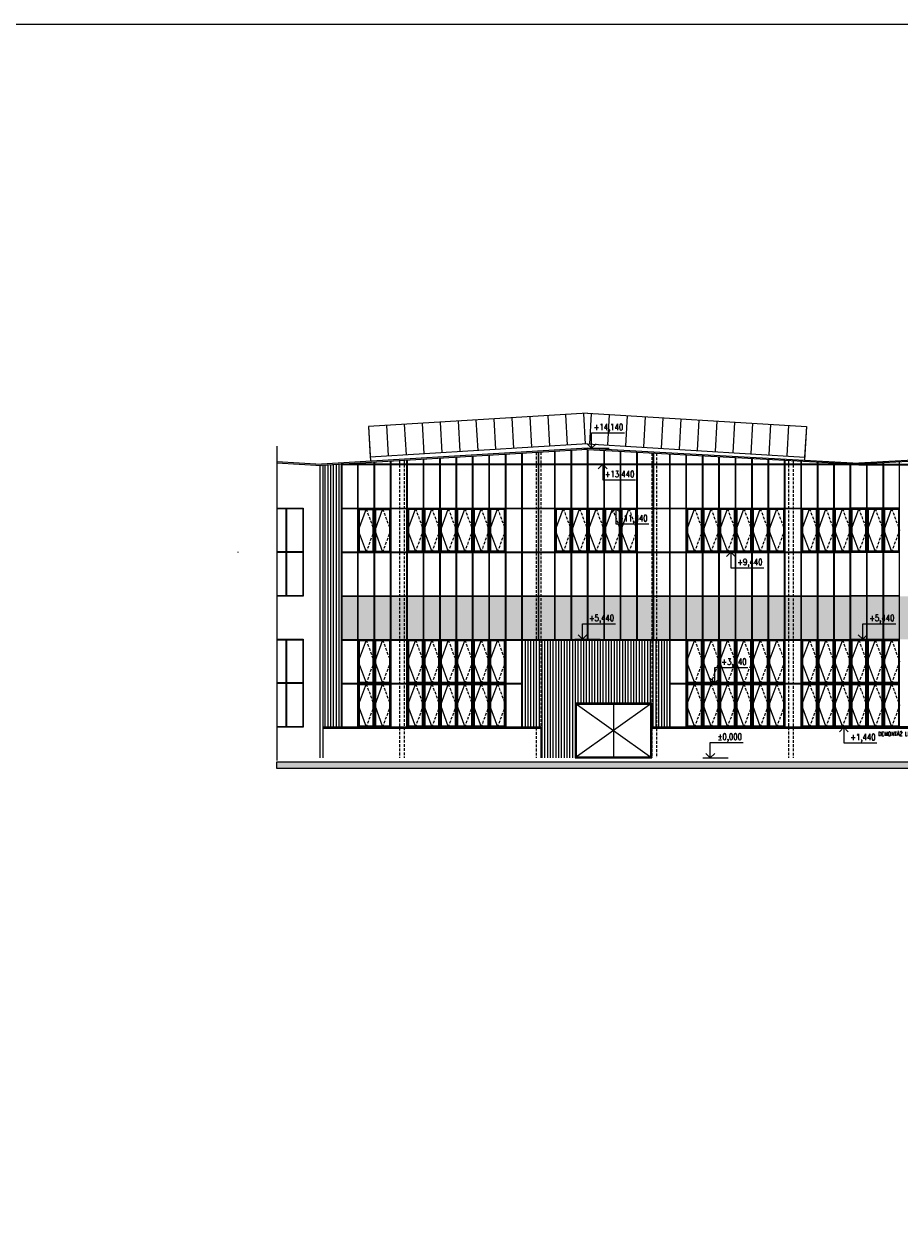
# Model space of a CAD drawing. Header units: millimetres. Extents: x -485339 to 286898, y -1189934 to 1602269.
# Tile 128 of 230: x -319442 to -279443, y -569121 to -513966. Entities that reach past the tile are written whole.
import ezdxf
from ezdxf.enums import TextEntityAlignment as Align

# ---------------------------------------------------------------- set-up
doc = ezdxf.new("R2010")
doc.units = ezdxf.units.MM
doc.header["$LTSCALE"] = 10
doc.linetypes.add('ČÁRKOVANÁ', pattern=[19.05, 12.7, -6.35])
doc.layers.get('Defpoints').update_dxf_attribs({"lineweight": 0})
for name, color, linetype, lineweight, true_color in [('BOUR_OBV.PLÁŠT', 7, 'Continuous', 18, 0x4ccd32), ('BOUR_OKNA', 7, 'Continuous', 18, 0x4ccd32), ('BOURÁNÍ_POPIS', 7, 'Continuous', 18, 0x4ccd32)]:
    doc.layers.add(name, color=color, linetype=linetype, lineweight=lineweight, true_color=true_color)
for name, color, linetype, lineweight in [('St__otvory_dveře', 40, 'Continuous', 18), ('St_kóty_výškové', 132, 'Continuous', 18), ('St_otvory_okna', 40, 'Continuous', 18), ('St_sloupy_opláštění_pohled', 25, 'ČÁRKOVANÁ', 18), ('St_čáry_obrys', 5, 'Continuous', 35), ('St_čáry_plné', 250, 'Continuous', 18), ('St_šrafy', 250, 'Continuous', 18), ('Z-p_kanalizace_dest', 70, 'Continuous', 30)]:
    doc.layers.add(name, color=color, linetype=linetype, lineweight=lineweight)
doc.styles.add('ROMANS', font='romans.shx', dxfattribs={"width": 0.8})
doc.styles.get("Standard").update_dxf_attribs({"font": 'simplex.shx', "width": 0.8})
pattern_1 = [(90, (0, 160416.98), (-127, 8e-15), [])]

# ---------------------------------------------------------------- blocks, each defined once
blk = doc.blocks.new('*U3934')
at = {"layer": 'St_otvory_okna'}
for points in [[(-12.5, -5875), (-12.5, 6087.5)], [(12.5, -5875), (12.5, 6087.5)]]:
    blk.add_lwpolyline(points, dxfattribs=at)
blk = doc.blocks.new('*U3933')
at = {"layer": 'St_otvory_okna'}
for p in [(0, 0), (750, 0), (1500, 0), (2250, 0), (3000, 0), (3750, 0), (4500, 0), (5250, 0), (6000, 0), (6750, 0), (7500, 0)]:
    blk.add_blockref('*U3934', p, dxfattribs=at)
blk = doc.blocks.new('*U3936')
at = {"layer": 'St_otvory_okna'}
for points in [[(-368.75, 12.5), (356.25, 12.5)], [(-368.75, -12.5), (356.25, -12.5)]]:
    blk.add_lwpolyline(points, dxfattribs=at)
blk = doc.blocks.new('*U3935')
at = {"layer": 'St_otvory_okna'}
for p in [(0, 8000), (750, 8000), (1500, 8000), (2250, 8000), (3000, 8000), (3750, 8000), (4500, 8000), (5250, 8000), (6000, 8000), (6750, 8000), (7500, 8000), (0, 6000), (750, 6000), (1500, 6000), (2250, 6000), (3000, 6000), (3750, 6000), (4500, 6000), (5250, 6000), (6000, 6000), (6750, 6000), (7500, 6000), (0, 4000), (750, 4000), (1500, 4000), (2250, 4000), (3000, 4000), (3750, 4000), (4500, 4000), (5250, 4000), (6000, 4000), (6750, 4000), (7500, 4000), (0, 2000), (750, 2000), (1500, 2000), (2250, 2000), (3000, 2000), (3750, 2000), (4500, 2000), (5250, 2000), (6000, 2000), (6750, 2000), (7500, 2000), (0, 0), (750, 0), (1500, 0), (2250, 0), (3000, 0), (3750, 0), (4500, 0), (5250, 0), (6000, 0), (6750, 0), (7500, 0)]:
    blk.add_blockref('*U3936', p, dxfattribs=at)
blk = doc.blocks.new('*U3938')
at = {"layer": 'St_otvory_okna'}
for points in [[(-12.5, -5875), (-12.5, 6087.5)], [(12.5, -5875), (12.5, 6087.5)]]:
    blk.add_lwpolyline(points, dxfattribs=at)
blk = doc.blocks.new('*U3937')
at = {"layer": 'St_otvory_okna'}
for p in [(0, 0), (750, 0), (1500, 0), (2250, 0), (3000, 0), (3750, 0), (4500, 0), (5250, 0), (6000, 0), (6750, 0), (7500, 0)]:
    blk.add_blockref('*U3938', p, dxfattribs=at)
blk = doc.blocks.new('*U3940')
at = {"layer": 'St_otvory_okna'}
for points in [[(-12.5, -3881.25), (-12.5, 4093.75)], [(12.5, -3881.25), (12.5, 4093.75)]]:
    blk.add_lwpolyline(points, dxfattribs=at)
blk = doc.blocks.new('*U3939')
at = {"layer": 'St_otvory_okna'}
for p in [(0, 0), (750, 0), (1500, 0), (2250, 0), (3000, 0), (3750, 0), (4500, 0), (5250, 0)]:
    blk.add_blockref('*U3940', p, dxfattribs=at)
blk = doc.blocks.new('*U3942')
at = {"layer": 'St_otvory_okna'}
for points in [[(-368.75, 12.5), (356.25, 12.5)], [(-368.75, -12.5), (356.25, -12.5)]]:
    blk.add_lwpolyline(points, dxfattribs=at)
blk = doc.blocks.new('*U3941')
at = {"layer": 'St_otvory_okna'}
for p in [(0, 8000), (750, 8000), (1500, 8000), (2250, 8000), (3000, 8000), (3750, 8000), (4500, 8000), (5250, 8000), (6000, 8000), (6750, 8000), (7500, 8000), (0, 6000), (750, 6000), (1500, 6000), (2250, 6000), (3000, 6000), (3750, 6000), (4500, 6000), (5250, 6000), (6000, 6000), (6750, 6000), (7500, 6000), (0, 4000), (750, 4000), (1500, 4000), (2250, 4000), (3000, 4000), (3750, 4000), (4500, 4000), (5250, 4000), (6000, 4000), (6750, 4000), (7500, 4000), (0, 2000), (750, 2000), (1500, 2000), (2250, 2000), (3000, 2000), (3750, 2000), (4500, 2000), (5250, 2000), (6000, 2000), (6750, 2000), (7500, 2000), (0, 0), (750, 0), (1500, 0), (2250, 0), (3000, 0), (3750, 0), (4500, 0), (5250, 0), (6000, 0), (6750, 0), (7500, 0)]:
    blk.add_blockref('*U3942', p, dxfattribs=at)
blk = doc.blocks.new('*U3944')
at = {"layer": 'St_otvory_okna'}
for points in [[(-362.5, 12.5), (362.5, 12.5)], [(-362.5, -12.5), (362.5, -12.5)]]:
    blk.add_lwpolyline(points, dxfattribs=at)
blk = doc.blocks.new('*U3943')
at = {"layer": 'St_otvory_okna'}
for p in [(0, 4000), (750, 4000), (1500, 4000), (2250, 4000), (3000, 4000), (3750, 4000), (4500, 4000), (5250, 4000), (6000, 4000), (0, 2000), (750, 2000), (1500, 2000), (2250, 2000), (3000, 2000), (3750, 2000), (4500, 2000), (5250, 2000), (6000, 2000), (0, 0), (750, 0), (1500, 0), (2250, 0), (3000, 0), (3750, 0), (4500, 0), (5250, 0), (6000, 0)]:
    blk.add_blockref('*U3944', p, dxfattribs=at)
blk = doc.blocks.new('G$CE9516F89')
at = {"layer": 'St_otvory_okna', "color": 0}
for points in [[(0, 0), (725, 0), (725, 1962.5), (0, 1962.5)], [(40, 40), (685, 40), (685, 1922.5), (40, 1922.5)]]:
    blk.add_lwpolyline(points, close=True, dxfattribs=at)
blk.add_lwpolyline([(362.5, 1962.5), (0, 981.25), (362.5, 0)], dxfattribs=at)
at = {"layer": 'St_otvory_okna', "color": 0, "linetype": 'ČÁRKOVANÁ'}
blk.add_lwpolyline([(362.5, 1962.5), (725, 981.25), (362.5, 0)], dxfattribs=at)
blk = doc.blocks.new('*U3946')
at = {"layer": 'St_otvory_okna'}
blk.add_blockref('G$CE9516F89', (-362.5, -981.25), dxfattribs=at)
blk = doc.blocks.new('*U3945')
at = {"layer": 'St__otvory_dveře'}
for p in [(-3750, 2000), (-3750, 0)]:
    blk.add_blockref('*U3946', p, dxfattribs=at)
at = {"layer": 'St_otvory_okna'}
for p in [(-3000, 2000), (-2250, 2000), (-1500, 2000), (-750, 2000), (0, 2000), (-3000, 0), (-2250, 0), (-1500, 0), (-750, 0), (0, 0)]:
    blk.add_blockref('*U3946', p, dxfattribs=at)
blk = doc.blocks.new('*U3948')
at = {"layer": 'St_otvory_okna'}
blk.add_blockref('G$CE9516F89', (-362.5, -981.25), dxfattribs=at)
blk = doc.blocks.new('*U3947')
at = {"layer": 'St__otvory_dveře'}
for p in [(-3750, 2000), (-3750, 0)]:
    blk.add_blockref('*U3948', p, dxfattribs=at)
at = {"layer": 'St_otvory_okna'}
for p in [(-3000, 2000), (-2250, 2000), (-1500, 2000), (-750, 2000), (0, 2000), (-3000, 0), (-2250, 0), (-1500, 0), (-750, 0), (0, 0)]:
    blk.add_blockref('*U3948', p, dxfattribs=at)
blk = doc.blocks.new('*U3950')
at = {"layer": 'St_otvory_okna'}
blk.add_blockref('G$CE9516F89', (-362.5, -981.25), dxfattribs=at)
blk = doc.blocks.new('*U3949')
at = {"layer": 'St_otvory_okna'}
for p in [(-3750, 0), (-3000, 0), (-2250, 0), (-1500, 0), (-750, 0), (0, 0)]:
    blk.add_blockref('*U3950', p, dxfattribs=at)
blk = doc.blocks.new('*U3952')
at = {"layer": 'St_otvory_okna'}
blk.add_blockref('G$CE9516F89', (-362.5, -981.25), dxfattribs=at)
blk = doc.blocks.new('*U3951')
at = {"layer": 'St_otvory_okna'}
for p in [(-750, 0), (0, 0)]:
    blk.add_blockref('*U3952', p, dxfattribs=at)
blk = doc.blocks.new('*U3954')
at = {"layer": 'St_otvory_okna'}
blk.add_blockref('G$CE9516F89', (-362.5, -981.25), dxfattribs=at)
blk = doc.blocks.new('*U3953')
at = {"layer": 'St_otvory_okna'}
for p in [(-3000, 0), (-2250, 0), (-1500, 0), (-750, 0), (0, 0)]:
    blk.add_blockref('*U3954', p, dxfattribs=at)
blk = doc.blocks.new('*U3956')
at = {"layer": 'St_otvory_okna'}
blk.add_blockref('G$CE9516F89', (-362.5, -981.25), dxfattribs=at)
blk = doc.blocks.new('*U3955')
at = {"layer": 'St_otvory_okna'}
for p in [(-3750, 0), (-3000, 0), (-2250, 0), (-1500, 0), (-750, 0), (0, 0)]:
    blk.add_blockref('*U3956', p, dxfattribs=at)
blk = doc.blocks.new('*U3974')
at = {"layer": 'St_otvory_okna'}
blk.add_blockref('G$CE9516F89', (-362.5, -981.25), dxfattribs=at)
blk = doc.blocks.new('*U3973')
at = {"layer": 'St_otvory_okna'}
for p in [(-750, 0), (0, 0)]:
    blk.add_blockref('*U3974', p, dxfattribs=at)
blk = doc.blocks.new('*U3976')
at = {"layer": 'St_otvory_okna'}
blk.add_blockref('G$CE9516F89', (-362.5, -981.25), dxfattribs=at)
blk = doc.blocks.new('*U3975')
at = {"layer": 'St_otvory_okna'}
for p in [(-750, 0), (0, 0)]:
    blk.add_blockref('*U3976', p, dxfattribs=at)
blk = doc.blocks.new('G$C901D1BF7')
at = {"layer": 'St__otvory_dveře'}
for points in [[(-3500, 0), (0, 0), (0, 2500), (-3500, 2500)], [(-3450, 50), (-50, 50), (-50, 2450), (-3450, 2450)]]:
    blk.add_lwpolyline(points, close=True, dxfattribs=at)
for points in [[(-3500, 2500), (-1750, 1250), (-3500, 0)], [(-1750, 2500), (-1750, 0)], [(0, 2500), (-1750, 1250), (0, 0)]]:
    blk.add_lwpolyline(points, dxfattribs=at)
blk = doc.blocks.new('*U3999')
at = {"layer": 'St_čáry_plné'}
blk.add_lwpolyline([(0, 0), (-7, 1403)], dxfattribs=at)
blk = doc.blocks.new('*U3998')
at = {"layer": 'Defpoints', "rotation": 176.5599197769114}
for p in [(-293536, -531744), (-292717, -531793), (-291899, -531842), (-291080, -531891), (-290262, -531941), (-289443, -531990), (-288625, -532039), (-287806, -532088), (-286988, -532137), (-286169, -532187), (-285351, -532236), (-284532, -532285)]:
    blk.add_blockref('*U3999', p, dxfattribs=at)
at = {"layer": 'St_čáry_plné', "rotation": 176.5599197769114}
for p in [(-293536, -531744), (-292717, -531793), (-291899, -531842), (-291080, -531891), (-290262, -531941), (-289443, -531990), (-288625, -532039), (-287806, -532088), (-286988, -532137), (-286169, -532187), (-285351, -532236), (-284532, -532285), (-283714, -532334)]:
    blk.add_blockref('*U3999', p, dxfattribs=at)
at = {"layer": 'Z-p_kanalizace_dest', "rotation": 176.5599197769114}
for p in [(-293536, -531744), (-293536, -531744), (-292717, -531793), (-292717, -531793), (-291899, -531842), (-291899, -531842), (-291080, -531891), (-291080, -531891), (-290262, -531941), (-290262, -531941), (-289443, -531990), (-289443, -531990), (-288625, -532039), (-288625, -532039), (-287806, -532088), (-287806, -532088), (-286988, -532137), (-286988, -532137), (-286169, -532187), (-286169, -532187), (-285351, -532236), (-285351, -532236), (-284532, -532285), (-284532, -532285)]:
    blk.add_blockref('*U3999', p, dxfattribs=at)
blk = doc.blocks.new('*U4001')
at = {"layer": 'St_čáry_plné'}
blk.add_lwpolyline([(0, 0), (-6, -1403)], dxfattribs=at)
blk = doc.blocks.new('*U4000')
at = {"layer": 'Defpoints', "rotation": 3.440080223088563}
for p in [(-302077, -532236), (-301258, -532187), (-300440, -532137), (-299621, -532088), (-298803, -532039), (-297984, -531990), (-297166, -531941), (-296347, -531891), (-295529, -531842), (-294710, -531793), (-293891, -531744), (-302895, -532285)]:
    blk.add_blockref('*U4001', p, dxfattribs=at)
at = {"layer": 'St_čáry_plné', "rotation": 3.440080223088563}
for p in [(-302077, -532236), (-301258, -532187), (-300440, -532137), (-299621, -532088), (-298803, -532039), (-297984, -531990), (-297166, -531941), (-296347, -531891), (-295529, -531842), (-294710, -531793), (-293891, -531744), (-303714, -532334), (-302895, -532285)]:
    blk.add_blockref('*U4001', p, dxfattribs=at)
at = {"layer": 'Z-p_kanalizace_dest', "rotation": 3.440080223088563}
for p in [(-302077, -532236), (-302077, -532236), (-301258, -532187), (-301258, -532187), (-300440, -532137), (-300440, -532137), (-299621, -532088), (-299621, -532088), (-298803, -532039), (-298803, -532039), (-297984, -531990), (-297984, -531990), (-297166, -531941), (-297166, -531941), (-296347, -531891), (-296347, -531891), (-295529, -531842), (-295529, -531842), (-294710, -531793), (-294710, -531793), (-293891, -531744), (-293891, -531744), (-302895, -532285), (-302895, -532285)]:
    blk.add_blockref('*U4001', p, dxfattribs=at)
blk = doc.blocks.new('*U3985')
at = {"color": 0, "linetype": 'ByBlock', "lineweight": -2}
blk.add_line((3, 0), (-7, 0), dxfattribs=at)
for points in [[(0, 0), (0, 6.12), (0, 6.12), (-13, 6.12)], [(1.75, 1.75), (0, 0), (-1.75, 1.75)]]:
    blk.add_lwpolyline(points, dxfattribs=at)
at = {"color": 0, "linetype": 'ByBlock', "lineweight": -2, "style": 'ROMANS', "width": 0.8}
for tag, p in [('VYSKA', (-3.45, 9.62)), ('POPIS_001', (-12.5, 5.12))]:
    blk.add_attdef(tag, text='', height=2.5, dxfattribs=at).set_placement(p, align=Align.TOP_RIGHT)
blk = doc.blocks.new('*U4032')
at = {"color": 0, "linetype": 'ByBlock', "lineweight": -2}
blk.add_line((3, 0), (-7, 0), dxfattribs=at)
for points in [[(0, 0), (0, -6.12), (0, -6.12), (-13, -6.12)], [(1.75, -1.75), (0, 0), (-1.75, -1.75)]]:
    blk.add_lwpolyline(points, dxfattribs=at)
at = {"color": 0, "linetype": 'ByBlock', "lineweight": -2, "style": 'ROMANS', "width": 0.8}
for tag, p in [('VYSKA', (-3.45, -2.62)), ('POPIS_001', (-12.5, -7.13))]:
    blk.add_attdef(tag, text='', height=2.5, dxfattribs=at).set_placement(p, align=Align.TOP_RIGHT)
blk = doc.blocks.new('*U4033')
at = {"color": 0, "linetype": 'ByBlock', "lineweight": -2}
blk.add_line((3, 0), (-7, 0), dxfattribs=at)
for points in [[(0, 0), (0, 6.12), (0, 6.12), (-13, 6.12)], [(1.75, 1.75), (0, 0), (-1.75, 1.75)]]:
    blk.add_lwpolyline(points, dxfattribs=at)
at = {"color": 0, "linetype": 'ByBlock', "lineweight": -2, "style": 'ROMANS', "width": 0.8}
for tag, p in [('VYSKA', (-3.45, 9.62)), ('POPIS_001', (-12.5, 5.12))]:
    blk.add_attdef(tag, text='', height=2.5, dxfattribs=at).set_placement(p, align=Align.TOP_RIGHT)
blk = doc.blocks.new('*U4034')
at = {"color": 0, "linetype": 'ByBlock', "lineweight": -2}
blk.add_line((3, 0), (-7, 0), dxfattribs=at)
for points in [[(0, 0), (0, -6.12), (0, -6.12), (-13, -6.12)], [(1.75, -1.75), (0, 0), (-1.75, -1.75)]]:
    blk.add_lwpolyline(points, dxfattribs=at)
at = {"color": 0, "linetype": 'ByBlock', "lineweight": -2, "style": 'ROMANS', "width": 0.8}
for tag, p in [('VYSKA', (-3.45, -2.62)), ('POPIS_001', (-12.5, -7.13))]:
    blk.add_attdef(tag, text='', height=2.5, dxfattribs=at).set_placement(p, align=Align.TOP_RIGHT)

msp = doc.modelspace()

# ---------------------------------------------------------------- hatches: boundary and pattern name
at = {"layer": 'St_otvory_okna'}
h = msp.add_hatch(color=254, dxfattribs=at)
h.dxf.hatch_style = 1
h.paths.add_polyline_path([(-304205.4, -540092.7), (-304930.4, -540092.7), (-304930.4, -542067.7), (-304205.4, -542067.7)])
h.paths.add_polyline_path([(-304180.4, -540092.7), (-304180.4, -542067.7), (-303455.4, -542067.7), (-303455.4, -540092.7)])
h.paths.add_polyline_path([(-303430.4, -540092.7), (-303430.4, -542067.7), (-302705.4, -542067.7), (-302705.4, -540092.7)])
h.paths.add_polyline_path([(-302680.4, -542067.7), (-301955.4, -542067.7), (-301955.4, -540092.7), (-302680.4, -540092.7)])
h.paths.add_polyline_path([(-301930.4, -540092.7), (-301930.4, -542067.7), (-301205.4, -542067.7), (-301205.4, -540092.7)])
h.paths.add_polyline_path([(-301180.4, -540092.7), (-301180.4, -542067.7), (-300455.4, -542067.7), (-300455.4, -540092.7)])
h.paths.add_polyline_path([(-300430.4, -540092.7), (-300430.4, -542067.7), (-299705.4, -542067.7), (-299705.4, -540092.7)])
h.paths.add_polyline_path([(-299680.4, -540092.7), (-299680.4, -542067.7), (-298955.4, -542067.7), (-298955.4, -540092.7)])
h.paths.add_polyline_path([(-298930.4, -540092.7), (-298930.4, -542067.7), (-298205.4, -542067.7), (-298205.4, -540092.7)])
h.paths.add_polyline_path([(-297455.4, -540092.7), (-298180.4, -540092.7), (-298180.4, -542067.7), (-297455.4, -542067.7)])
h.paths.add_polyline_path([(-297430.4, -540092.7), (-297430.4, -542067.7), (-296705.4, -542067.7), (-296705.4, -540092.7)])
h.paths.add_polyline_path([(-296680.4, -540092.7), (-296680.4, -542067.7), (-295955.4, -542067.7), (-295955.4, -540092.7)])
h.paths.add_polyline_path([(-295930.4, -540092.7), (-295930.4, -542067.7), (-295205.4, -542067.7), (-295205.4, -540092.7)])
h.paths.add_polyline_path([(-295180.4, -540092.7), (-295180.4, -542067.7), (-294455.4, -542067.7), (-294455.4, -540092.7)])
h.paths.add_polyline_path([(-294430.4, -540092.7), (-294430.4, -542067.7), (-293705.4, -542067.7), (-293705.4, -540092.7)])
h.paths.add_polyline_path([(-293680.4, -540092.7), (-293680.4, -542067.7), (-292955.4, -542067.7), (-292955.4, -540092.7)])
h.paths.add_polyline_path([(-292930.4, -540092.7), (-292930.4, -542067.7), (-292205.4, -542067.7), (-292205.4, -540092.7)])
h.paths.add_polyline_path([(-292180.4, -540092.7), (-292180.4, -542067.7), (-291455.4, -542067.7), (-291455.4, -540092.7)])
h.paths.add_polyline_path([(-291430.4, -540092.7), (-291430.4, -542067.7), (-290705.4, -542067.7), (-290705.4, -540092.7)])
h.paths.add_polyline_path([(-290680.4, -542067.7), (-289955.4, -542067.7), (-289955.4, -540092.7), (-290680.4, -540092.7)])
h.paths.add_polyline_path([(-289930.4, -542067.7), (-289205.4, -542067.7), (-289205.4, -540092.7), (-289930.4, -540092.7)])
h.paths.add_polyline_path([(-289180.4, -542067.7), (-288455.4, -542067.7), (-288455.4, -540092.7), (-289180.4, -540092.7)])
h.paths.add_polyline_path([(-288430.4, -542067.7), (-287705.4, -542067.7), (-287705.4, -540092.7), (-288430.4, -540092.7)])
h.paths.add_polyline_path([(-287680.4, -542067.7), (-286955.4, -542067.7), (-286955.4, -540092.7), (-287680.4, -540092.7)])
h.paths.add_polyline_path([(-286930.4, -542067.7), (-286205.4, -542067.7), (-286205.4, -540092.7), (-286930.4, -540092.7)])
h.paths.add_polyline_path([(-286180.4, -542067.7), (-285455.4, -542067.7), (-285455.4, -540092.7), (-286180.4, -540092.7)])
h.paths.add_polyline_path([(-285430.4, -542067.7), (-284705.4, -542067.7), (-284705.4, -540092.7), (-285430.4, -540092.7)])
h.paths.add_polyline_path([(-284680.4, -542067.7), (-283955.4, -542067.7), (-283955.4, -540092.7), (-284680.4, -540092.7)])
h.paths.add_polyline_path([(-283930.4, -542067.7), (-283205.4, -542067.7), (-283205.4, -540092.7), (-283930.4, -540092.7)])
h.paths.add_polyline_path([(-283180.4, -540092.7), (-283180.4, -542067.7), (-282455.4, -542067.7), (-282455.4, -540092.7)])
h.paths.add_polyline_path([(-282430.4, -540092.7), (-282430.4, -542067.7), (-281705.4, -542067.7), (-281705.4, -540092.7)])
h.paths.add_polyline_path([(-281680.4, -542067.7), (-280955.4, -542067.7), (-280955.4, -540092.7), (-281680.4, -540092.7)])
h.paths.add_polyline_path([(-280930.4, -540092.7), (-280930.4, -542067.7), (-280205.4, -542067.7), (-280205.4, -540092.7)])
h.paths.add_polyline_path([(-280180.4, -540092.7), (-280180.4, -542067.7), (-279455.4, -542067.7), (-279455.4, -540092.7)])
h.paths.add_polyline_path([(-279430.4, -540092.7), (-279430.4, -542067.7), (-278705.4, -542067.7), (-278705.4, -540092.7)])
h.paths.add_polyline_path([(-278680.4, -540092.7), (-278680.4, -542067.7), (-277955.4, -542067.7), (-277955.4, -540092.7)])
h.paths.add_polyline_path([(-277205.4, -540092.7), (-277930.4, -540092.7), (-277930.4, -542067.7), (-277205.4, -542067.7)])
h.paths.add_polyline_path([(-276455.4, -540092.7), (-277180.4, -540092.7), (-277180.4, -542067.7), (-276455.4, -542067.7)])
h.paths.add_polyline_path([(-275705.4, -540092.7), (-276430.4, -540092.7), (-276430.4, -542067.7), (-275705.4, -542067.7)])
h.paths.add_polyline_path([(-274955.4, -540092.7), (-275680.4, -540092.7), (-275680.4, -542067.7), (-274955.4, -542067.7)])
h.paths.add_polyline_path([(-274205.4, -540092.7), (-274930.4, -540092.7), (-274930.4, -542067.7), (-274205.4, -542067.7)])
h.paths.add_polyline_path([(-273455.4, -540092.7), (-274180.4, -540092.7), (-274180.4, -542067.7), (-273455.4, -542067.7)])
h.paths.add_polyline_path([(-273430.4, -540092.7), (-273430.4, -542067.7), (-272705.4, -542067.7), (-272705.4, -540092.7)])
h.paths.add_polyline_path([(-272680.4, -540092.7), (-272680.4, -542067.7), (-271955.4, -542067.7), (-271955.4, -540092.7)])
h.paths.add_polyline_path([(-271930.4, -542067.7), (-271205.4, -542067.7), (-271205.4, -540092.7), (-271930.4, -540092.7)])
h.paths.add_polyline_path([(-271180.4, -542067.7), (-270455.4, -542067.7), (-270455.4, -540092.7), (-271180.4, -540092.7)])
h.paths.add_polyline_path([(-270430.4, -542067.7), (-269705.4, -542067.7), (-269705.4, -540092.7), (-270430.4, -540092.7)])
h.paths.add_polyline_path([(-269680.4, -542067.7), (-268955.4, -542067.7), (-268955.4, -540092.7), (-269680.4, -540092.7)])
h.paths.add_polyline_path([(-268930.4, -542067.7), (-268205.4, -542067.7), (-268205.4, -540092.7), (-268930.4, -540092.7)])
h.paths.add_polyline_path([(-268180.4, -542067.7), (-267455.4, -542067.7), (-267455.4, -540092.7), (-268180.4, -540092.7)])
h.paths.add_polyline_path([(-266705.4, -540092.7), (-267430.4, -540092.7), (-267430.4, -542067.7), (-266705.4, -542067.7)])
h.paths.add_polyline_path([(-266680.4, -542067.7), (-265955.4, -542067.7), (-265955.4, -540092.7), (-266680.4, -540092.7)])
h.paths.add_polyline_path([(-265930.4, -542067.7), (-265205.4, -542067.7), (-265205.4, -540092.7), (-265930.4, -540092.7)])
h.paths.add_polyline_path([(-264455.4, -540092.7), (-265180.4, -540092.7), (-265180.4, -542067.7), (-264455.4, -542067.7)])
h.paths.add_polyline_path([(-263705.4, -540092.7), (-264430.4, -540092.7), (-264430.4, -542067.7), (-263705.4, -542067.7)])
h.paths.add_polyline_path([(-262955.4, -540092.7), (-263680.4, -540092.7), (-263680.4, -542067.7), (-262955.4, -542067.7)])
h.paths.add_polyline_path([(-262205.4, -540092.7), (-262930.4, -540092.7), (-262930.4, -542067.7), (-262205.4, -542067.7)])
h.paths.add_polyline_path([(-261455.4, -540092.7), (-262180.4, -540092.7), (-262180.4, -542067.7), (-261455.4, -542067.7)])
h.paths.add_polyline_path([(-260705.4, -540092.7), (-261430.4, -540092.7), (-261430.4, -542067.7), (-260705.4, -542067.7)])
h.paths.add_polyline_path([(-260680.4, -542067.7), (-259955.4, -542067.7), (-259955.4, -540092.7), (-260680.4, -540092.7)])
h.paths.add_polyline_path([(-259205.4, -540092.7), (-259930.4, -540092.7), (-259930.4, -542067.7), (-259205.4, -542067.7)])
h.paths.add_polyline_path([(-258455.4, -540092.7), (-259180.4, -540092.7), (-259180.4, -542067.7), (-258455.4, -542067.7)])
h.paths.add_polyline_path([(-257705.4, -540092.7), (-258430.4, -540092.7), (-258430.4, -542067.7), (-257705.4, -542067.7)])
at = {"layer": 'St_šrafy'}
h = msp.add_hatch(dxfattribs=at)
h.set_pattern_fill('ANSI31', color=252, scale=40, angle=135)
h.set_pattern_definition(pattern_1)
h.paths.add_polyline_path([(-304955.4, -546080.2), (-305802.8, -546080.2), (-305802.8, -534113.1), (-304955.4, -534062.1), (-304955.4, -534067.7)])
h = msp.add_hatch(dxfattribs=at)
h.set_pattern_fill('ANSI31', color=252, scale=40, angle=135)
h.set_pattern_definition(pattern_1)
h.paths.add_polyline_path([(-295840, -546080.2), (-296680.4, -546080.2), (-296680.4, -546055.2), (-296680.4, -542092.7), (-289955.4, -542092.7), (-289955.4, -546080.2), (-290770, -546080.2), (-290770, -544980.2), (-294270, -544980.2), (-294270, -547480.2), (-295840, -547477.5)])
h = msp.add_hatch(color=256, dxfattribs=at)
h.dxf.hatch_style = 1
h.paths.add_polyline_path([(-307896.1, -547655.2), (-237074.4, -547655.2), (-237074.4, -547955.2), (-307896.1, -547955.2)])

# ---------------------------------------------------------------- linework, layer by layer
at = {"layer": 'BOUR_OBV.PLÁŠT'}
for points in [[(-281317.9, -534067.7), (-304955.4, -534067.7), (-304955.4, -546080.2), (-296680.4, -546080.2), (-296680.4, -546055.2)], [(-281317.9, -534092.7), (-304930.4, -534092.7), (-304930.4, -546055.2), (-296680.4, -546055.2)], [(-281317.9, -534067.7), (-257680.4, -534067.7), (-257680.4, -546080.2), (-265955.4, -546080.2), (-265955.4, -546055.2)], [(-281317.9, -534092.7), (-257705.4, -534092.7), (-257705.4, -546055.2), (-265955.4, -546055.2)], [(-280955.4, -534092.7), (-280955.4, -534047.7)], [(-280955.4, -546080.2), (-280955.4, -534092.7)], [(-280930.4, -534092.7), (-280930.4, -534046.3)], [(-280930.4, -546080.2), (-280930.4, -534092.7)], [(-280205.4, -534092.7), (-280205.4, -534006.5)], [(-280205.4, -546055.2), (-280205.4, -534092.7)], [(-280180.4, -534092.7), (-280180.4, -534005.1)], [(-280180.4, -546055.2), (-280180.4, -534092.7)], [(-279455.4, -534092.7), (-279455.4, -533965.2)], [(-279455.4, -546055.2), (-279455.4, -534092.7)], [(-280955.4, -536067.7), (-281680.4, -536067.7)], [(-280955.4, -536092.7), (-281680.4, -536092.7)], [(-280205.4, -536067.7), (-280930.4, -536067.7)], [(-280205.4, -536092.7), (-280930.4, -536092.7)], [(-279455.4, -536067.7), (-280180.4, -536067.7)], [(-279455.4, -536092.7), (-280180.4, -536092.7)], [(-280955.4, -538067.7), (-281680.4, -538067.7)], [(-280955.4, -538092.7), (-281680.4, -538092.7)], [(-280205.4, -538067.7), (-280930.4, -538067.7)], [(-280205.4, -538092.7), (-280930.4, -538092.7)], [(-279455.4, -538067.7), (-280180.4, -538067.7)], [(-279455.4, -538092.7), (-280180.4, -538092.7)], [(-280955.4, -540067.7), (-281680.4, -540067.7)], [(-280955.4, -540092.7), (-281680.4, -540092.7)], [(-280205.4, -540067.7), (-280930.4, -540067.7)], [(-280205.4, -540092.7), (-280930.4, -540092.7)], [(-279455.4, -540067.7), (-280180.4, -540067.7)], [(-279455.4, -540092.7), (-280180.4, -540092.7)], [(-280955.4, -542067.7), (-281680.4, -542067.7)], [(-280955.4, -542092.7), (-281680.4, -542092.7)], [(-280205.4, -542067.7), (-280930.4, -542067.7)], [(-280205.4, -542092.7), (-280930.4, -542092.7)], [(-279455.4, -542067.7), (-280180.4, -542067.7)], [(-279455.4, -542092.7), (-280180.4, -542092.7)], [(-280955.4, -544067.7), (-281680.4, -544067.7)], [(-280955.4, -544092.7), (-281680.4, -544092.7)], [(-280205.4, -544067.7), (-280930.4, -544067.7)], [(-280205.4, -544092.7), (-280930.4, -544092.7)], [(-279455.4, -544067.7), (-280180.4, -544067.7)], [(-279455.4, -544092.7), (-280180.4, -544092.7)], [(-289955.4, -546055.2), (-281317.9, -546055.2)], [(-272680.4, -546055.2), (-281317.9, -546055.2)]]:
    msp.add_lwpolyline(points, dxfattribs=at)
at = {"layer": 'Defpoints'}
msp.add_lwpolyline([(-485339.2, -513966), (143293.5, -513966), (143293.5, -775236.5), (-485339.2, -775236.5)], close=True, dxfattribs=at)
msp.add_lwpolyline([(-307896.1, -533245.4), (-307896.1, -547600.7)], dxfattribs=at)
at = {"layer": 'St_otvory_okna'}
for points in [[(-301955.4, -534092.7), (-301955.4, -533881.8)], [(-301930.4, -534092.7), (-301930.4, -533880.3)], [(-301205.4, -534092.7), (-301205.4, -533836.7)], [(-301180.4, -534092.7), (-301180.4, -533835.2)], [(-300455.4, -534092.7), (-300455.4, -533791.6)], [(-300430.4, -534092.7), (-300430.4, -533790.1)], [(-299705.4, -534092.7), (-299705.4, -533746.5)], [(-299680.4, -534092.7), (-299680.4, -533745)], [(-298955.4, -534092.7), (-298955.4, -533701.5)], [(-298930.4, -534092.7), (-298930.4, -533700)], [(-298205.4, -534092.7), (-298205.4, -533656.4)], [(-298180.4, -534092.7), (-298180.4, -533654.9)], [(-297455.4, -534092.7), (-297455.4, -533611.3)], [(-297430.4, -534092.7), (-297430.4, -533609.8)], [(-296705.4, -534092.7), (-296705.4, -533566.2)], [(-296680.4, -534092.7), (-296680.4, -533564.7)], [(-295955.4, -534092.7), (-295955.4, -533521.1)], [(-295930.4, -534092.7), (-295930.4, -533519.6)], [(-295205.4, -534092.7), (-295205.4, -533476)], [(-295180.4, -534092.7), (-295180.4, -533474.5)], [(-294455.4, -534092.7), (-294455.4, -533430.9)], [(-294430.4, -534092.7), (-294430.4, -533429.4)], [(-293705.4, -534092.7), (-293705.4, -533386.2)], [(-293680.4, -534092.7), (-293680.4, -533387.6)], [(-292955.4, -534092.7), (-292955.4, -533427.4)], [(-292930.4, -534092.7), (-292930.4, -533428.8)], [(-292205.4, -534092.7), (-292205.4, -533468.7)], [(-292180.4, -534092.7), (-292180.4, -533470.1)], [(-291455.4, -534092.7), (-291455.4, -533510)], [(-291430.4, -534092.7), (-291430.4, -533511.3)], [(-290705.4, -534092.7), (-290705.4, -533551.2)], [(-290680.4, -534092.7), (-290680.4, -533552.6)], [(-289955.4, -534092.7), (-289955.4, -533592.5)], [(-289930.4, -534092.7), (-289930.4, -533593.9)], [(-289205.4, -534092.7), (-289205.4, -533633.7)], [(-289180.4, -534092.7), (-289180.4, -533635.1)], [(-288455.4, -534092.7), (-288455.4, -533675)], [(-288430.4, -534092.7), (-288430.4, -533676.4)], [(-287705.4, -534092.7), (-287705.4, -533716.3)], [(-287680.4, -534092.7), (-287680.4, -533717.6)], [(-286955.4, -534092.7), (-286955.4, -533757.5)], [(-286930.4, -534092.7), (-286930.4, -533758.9)], [(-286205.4, -534092.7), (-286205.4, -533798.8)], [(-286180.4, -534092.7), (-286180.4, -533800.2)], [(-285455.4, -534092.7), (-285455.4, -533840)], [(-285430.4, -534092.7), (-285430.4, -533841.4)], [(-284705.4, -534092.7), (-284705.4, -533881.3)], [(-284680.4, -534092.7), (-284680.4, -533882.7)], [(-304205.4, -534092.7), (-304205.4, -534017.1)], [(-304180.4, -534092.7), (-304180.4, -534015.5)], [(-303455.4, -534092.7), (-303455.4, -533972)], [(-303430.4, -534092.7), (-303430.4, -533970.5)], [(-302705.4, -534092.7), (-302705.4, -533926.9)], [(-302680.4, -534092.7), (-302680.4, -533925.4)], [(-283955.4, -534092.7), (-283955.4, -533922.6)], [(-283930.4, -534092.7), (-283930.4, -533923.9)], [(-283205.4, -534092.7), (-283205.4, -533963.8)], [(-283180.4, -534092.7), (-283180.4, -533965.2)], [(-282455.4, -534092.7), (-282455.4, -534005.1)], [(-282430.4, -534092.7), (-282430.4, -534006.5)], [(-281705.4, -534092.7), (-281705.4, -534046.3)], [(-281705.4, -546080.2), (-281705.4, -534092.7)], [(-281680.4, -534092.7), (-281680.4, -534047.7)], [(-281680.4, -546080.2), (-281680.4, -534092.7)], [(-307896.1, -536067.7), (-306691.6, -536067.7), (-306691.6, -540092.7), (-307896.1, -540092.7)], [(-307896.1, -536092.7), (-306716.6, -536092.7), (-306716.6, -540067.7), (-307896.1, -540067.7)], [(-307466.6, -540067.7), (-307466.6, -536092.7)], [(-307441.6, -540067.7), (-307441.6, -536092.7)], [(-309666.6, -538092.7), (-309666.6, -538067.7)], [(-306716.6, -538067.7), (-307896.1, -538067.7)], [(-306716.6, -538092.7), (-307896.1, -538092.7)], [(-307896.1, -542055.2), (-306691.6, -542055.2), (-306691.6, -546080.2), (-307896.1, -546080.2)], [(-307896.1, -542080.2), (-306716.6, -542080.2), (-306716.6, -546055.2), (-307896.1, -546055.2)], [(-307466.6, -546055.2), (-307466.6, -542080.2)], [(-307441.6, -546055.2), (-307441.6, -542080.2)], [(-296680.4, -542067.7), (-289955.4, -542067.7)], [(-296680.4, -542092.7), (-289955.4, -542092.7)], [(-306716.6, -544055.2), (-307896.1, -544055.2)], [(-306716.6, -544080.2), (-307896.1, -544080.2)], [(-289955.4, -546055.2), (-289955.4, -546080.2)]]:
    msp.add_lwpolyline(points, dxfattribs=at)
at = {"layer": 'St_sloupy_opláštění_pohled'}
for points in [[(-302290, -533901.9), (-302290, -547477.5)], [(-302080, -533889.3), (-302080, -547477.5)], [(-296050, -533526.8), (-296050, -547477.5)], [(-295840, -533514.2), (-295840, -547477.5)], [(-290770, -533547.7), (-290770, -547480.2)], [(-290560, -533559.2), (-290560, -547477.5)], [(-284530, -533890.9), (-284530, -547477.5)], [(-284320, -533902.5), (-284320, -547477.5)]]:
    msp.add_lwpolyline(points, dxfattribs=at)
at = {"layer": 'St_čáry_obrys', "const_width": 10}
msp.add_lwpolyline([(-307896.1, -547480.2), (-237074.4, -547480.2)], dxfattribs=at)
at = {"layer": 'St_čáry_plné'}
for points in [[(-293713.7, -531733.1), (-303713.7, -532334.2)], [(-293713.7, -531733.1), (-283713.7, -532334.2)], [(-303713.7, -532334.2), (-303626.7, -533931.8)], [(-283713.7, -532334.2), (-283798, -533881.4)], [(-293708.2, -533335.9), (-305862, -534066.5)], [(-293713.7, -533138.1), (-303637.4, -533734.7)], [(-293713.7, -533138.1), (-283790, -533734.7)], [(-293708.2, -533335.9), (-281315.1, -534017.7)], [(-268927.5, -533335.9), (-281320.6, -534017.7)], [(-293708.1, -533386), (-305862, -534116.6)], [(-293708.1, -533386), (-281317.9, -534067.7)], [(-268927.6, -533386), (-281317.9, -534067.7)], [(-307896.1, -533944.3), (-305862, -534066.5)], [(-307896.1, -533994.4), (-305862, -534116.6)], [(-305941.6, -534111.9), (-305941.6, -547480.2)], [(-305802.8, -534113.1), (-305802.8, -547480.2)], [(-295840, -546080.2), (-305802.8, -546080.2)], [(-295840, -546130.2), (-305802.8, -546130.2)], [(-295840, -546080.2), (-295840, -547480.2)], [(-271840, -546080.2), (-290770, -546080.2)], [(-271840, -546130.2), (-290770, -546130.2)]]:
    msp.add_lwpolyline(points, dxfattribs=at)
at = {"layer": 'St_šrafy'}
msp.add_lwpolyline([(-307896.1, -547655.2), (-237074.4, -547655.2), (-237074.4, -547955.2), (-307896.1, -547955.2)], close=True, dxfattribs=at)

# ---------------------------------------------------------------- block references
at = {"layer": 'BOUR_OKNA'}
for p in [(-281680.4, -538055.2), (-280930.4, -538055.2), (-280180.4, -538055.2), (-281680.4, -544055.2), (-280930.4, -544055.2), (-280180.4, -544055.2), (-281680.4, -546055.2), (-280930.4, -546055.2), (-280180.4, -546055.2)]:
    msp.add_blockref('G$CE9516F89', p, dxfattribs=at)
at = {"layer": 'St__otvory_dveře'}
msp.add_blockref('G$C901D1BF7', (-290770, -547480.2), dxfattribs=at)
at = {"layer": 'St_kóty_výškové'}
ref = msp.add_blockref('*U4033', (-293523.6, -533335.9), dxfattribs=dict(at, xscale=-115.8301158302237, yscale=115.8301158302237, zscale=115.8301158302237))
ref.add_attrib('VYSKA', '+14,140', dxfattribs={"layer": '0', "color": 0, "linetype": 'ByBlock', "lineweight": -2, "height": 289.58, "style": 'ROMANS', "width": 0.8}).set_placement((-292075.8, -532221.1), align=Align.TOP_RIGHT)
ref = msp.add_blockref('*U4034', (-293016.2, -534067.7), dxfattribs=dict(at, xscale=-115.8301158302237, yscale=115.8301158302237, zscale=115.8301158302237))
ref.add_attrib('VYSKA', '+13,440', dxfattribs={"layer": '0', "color": 0, "linetype": 'ByBlock', "lineweight": -2, "height": 289.58, "style": 'ROMANS', "width": 0.8}).set_placement((-291568.4, -534371.7), align=Align.TOP_RIGHT)
ref = msp.add_blockref('*U4034', (-292412.8, -536080.2), dxfattribs=dict(at, xscale=-115.8301158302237, yscale=115.8301158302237, zscale=115.8301158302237))
ref.add_attrib('VYSKA', '+11,440', dxfattribs={"layer": '0', "color": 0, "linetype": 'ByBlock', "lineweight": -2, "height": 289.58, "style": 'ROMANS', "width": 0.8}).set_placement((-290965, -536384.2), align=Align.TOP_RIGHT)
ref = msp.add_blockref('*U4034', (-287162.8, -538080.2), dxfattribs=dict(at, xscale=-115.8301158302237, yscale=115.8301158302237, zscale=115.8301158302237))
ref.add_attrib('VYSKA', '+9,440', dxfattribs={"layer": '0', "color": 0, "linetype": 'ByBlock', "lineweight": -2, "height": 289.58, "style": 'ROMANS', "width": 0.8}).set_placement((-285715, -538384.2), align=Align.TOP_RIGHT)
ref = msp.add_blockref('*U4033', (-293941, -542055.2), dxfattribs=dict(at, xscale=-115.8301158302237, yscale=115.8301158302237, zscale=115.8301158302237))
ref.add_attrib('VYSKA', '+5,440', dxfattribs={"layer": '0', "color": 0, "linetype": 'ByBlock', "lineweight": -2, "height": 289.58, "style": 'ROMANS', "width": 0.8}).set_placement((-292493.2, -540940.3), align=Align.TOP_RIGHT)
ref = msp.add_blockref('*U4033', (-281137.8, -542055.2), dxfattribs=dict(at, xscale=-115.8301158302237, yscale=115.8301158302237, zscale=115.8301158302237))
ref.add_attrib('VYSKA', '+5,440', dxfattribs={"layer": '0', "color": 0, "linetype": 'ByBlock', "lineweight": -2, "height": 289.58, "style": 'ROMANS', "width": 0.8}).set_placement((-279690, -540940.3), align=Align.TOP_RIGHT)
ref = msp.add_blockref('*U4033', (-287890.1, -544055.2), dxfattribs=dict(at, xscale=-115.8301158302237, yscale=115.8301158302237, zscale=115.8301158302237))
ref.add_attrib('VYSKA', '+3,440', dxfattribs={"layer": '0', "color": 0, "linetype": 'ByBlock', "lineweight": -2, "height": 289.58, "style": 'ROMANS', "width": 0.8}).set_placement((-286442.3, -542940.3), align=Align.TOP_RIGHT)
ref = msp.add_blockref('*U3985', (-288101.6, -547480.2), dxfattribs=dict(at, xscale=-115.8301158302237, yscale=115.8301158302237, zscale=115.8301158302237))
ref.add_attrib('VYSKA', '%%P0,000', dxfattribs={"layer": '0', "color": 0, "linetype": 'ByBlock', "lineweight": -2, "height": 289.58, "style": 'ROMANS', "width": 0.8}).set_placement((-286653.8, -546365.3), align=Align.TOP_RIGHT)
ref = msp.add_blockref('*U4032', (-281998.7, -546080.2), dxfattribs=dict(at, xscale=-115.8301158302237, yscale=115.8301158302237, zscale=115.8301158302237))
ref.add_attrib('VYSKA', '+1,440', dxfattribs={"layer": '0', "color": 0, "linetype": 'ByBlock', "lineweight": -2, "height": 289.58, "style": 'ROMANS', "width": 0.8}).set_placement((-280550.9, -546384.2), align=Align.TOP_RIGHT)
at = {"layer": 'St_otvory_okna'}
for name, p in [('*U3933', (-304192.9, -540180.2)), ('*U3939', (-295942.9, -538186.4)), ('*U3935', (-304561.6, -544080.2)), ('*U3951', (-303067.9, -537086.4)), ('*U3949', (-297817.9, -537073.9)), ('*U3943', (-296317.9, -540080.2)), ('*U3953', (-291817.9, -537073.9)), ('*U3941', (-289561.6, -544080.2)), ('*U3955', (-285067.9, -537073.9)), ('G$CE9516F89', (-283930.4, -538055.2)), ('G$CE9516F89', (-283180.4, -538055.2)), ('G$CE9516F89', (-282430.4, -538055.2)), ('*U3975', (-303067.9, -543073.9)), ('*U3945', (-297817.9, -545073.9)), ('*U3947', (-285067.9, -545073.9)), ('G$CE9516F89', (-283930.4, -544055.2)), ('G$CE9516F89', (-283180.4, -544055.2)), ('G$CE9516F89', (-282430.4, -544055.2)), ('*U3973', (-303067.9, -545073.9)), ('G$CE9516F89', (-283930.4, -546055.2)), ('G$CE9516F89', (-283180.4, -546055.2)), ('G$CE9516F89', (-282430.4, -546055.2))]:
    msp.add_blockref(name, p, dxfattribs=at)
at = {"layer": 'St_otvory_okna', "xscale": -1}
msp.add_blockref('*U3937', (-282442.9, -540180.2), dxfattribs=at)
at = {"layer": 'St_čáry_plné'}
for name in ['*U4000', '*U3998']:
    msp.add_blockref(name, (0, 0), dxfattribs=at)

# ---------------------------------------------------------------- texts
at = {"layer": 'BOURÁNÍ_POPIS', "width": 0.8}
msp.add_text('DEMONTÁŽ LEHKÉHO OBVODOVÉHO PLÁŠTĚ (DRÁTOSKLO+TRAP.PLECH)', height=180, dxfattribs=at).set_placement((-280432.9, -546472.7))

doc.saveas('drawing.dxf')
